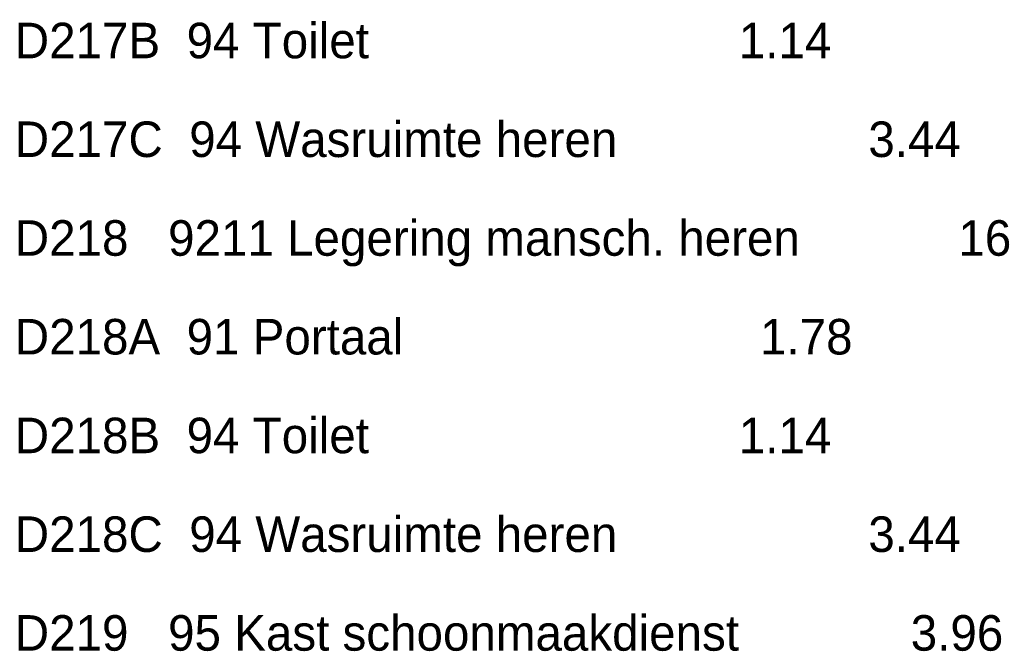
# Model space of a CAD drawing. Header units: millimetres. Extents: x -17 to 226, y -19 to 65.
# Tile 59 of 62: x 187.83 to 197.79, y -4.83 to 1.57. Entities that reach past the tile are written whole.
import ezdxf

# ---------------------------------------------------------------- set-up
doc = ezdxf.new("R2010")
doc.units = ezdxf.units.MM
doc.layers.add('LEGENDA', color=7, linetype='Continuous')
doc.styles.add('dgn000', font='dgn000.shx')

# ---------------------------------------------------------------- blocks, each defined once
blk = doc.blocks.new('DDELEG')
at = {"layer": 'LEGENDA', "color": 1, "linetype": 'Continuous', "lineweight": 0, "style": 'dgn000'}
for s, p in [('D217B  94 Toilet                            1.14', (62.64, -51)), ('D217C  94 Wasruimte heren                   3.44', (62.64, -52)), ('D218   9211 Legering mansch. heren            16', (62.64, -53)), ('D218A  91 Portaal                           1.78', (62.64, -54)), ('D218B  94 Toilet                            1.14', (62.64, -55)), ('D218C  94 Wasruimte heren                   3.44', (62.64, -56)), ('D219   95 Kast schoonmaakdienst             3.96', (62.64, -57))]:
    blk.add_text(s, height=0.36, dxfattribs=at).set_placement(p)

msp = doc.modelspace()

# ---------------------------------------------------------------- block references
at = {"layer": 'LEGENDA', "color": 1, "linetype": 'Continuous', "lineweight": 0}
msp.add_blockref('DDELEG', (125.136, 52.179), dxfattribs=at)

doc.saveas('drawing.dxf')
